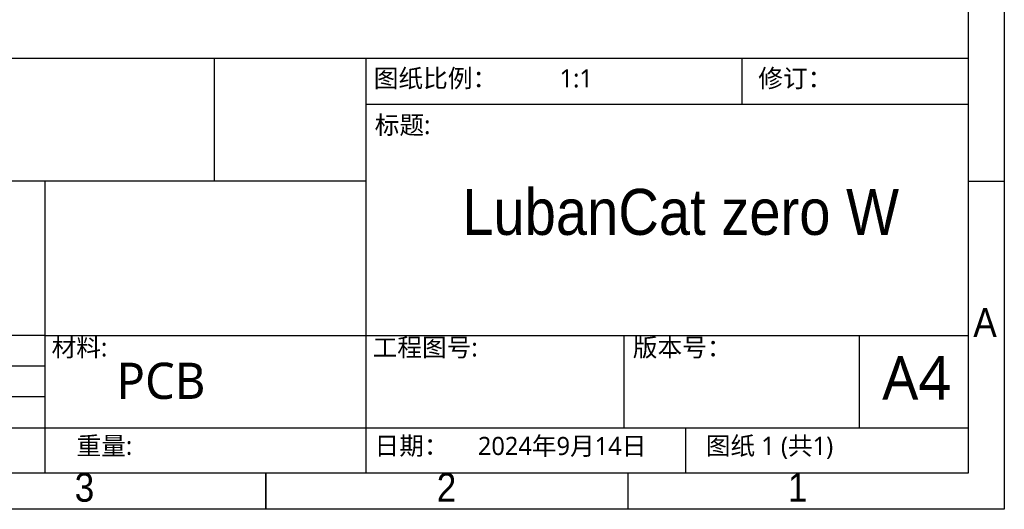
# Model space of a CAD drawing. Header units: millimetres. Extents: x 3 to 207, y 3 to 294.
# Tile 2 of 18: x 71 to 207, y 3 to 71. Entities that reach past the tile are written whole.
import ezdxf

# ---------------------------------------------------------------- set-up
doc = ezdxf.new("R2010")
doc.units = ezdxf.units.MM
doc.linetypes.add('SLD-实线', pattern=[0])
doc.layers.add('注释', color=2, linetype='SLD-实线')
doc.layers.add('草图直线', color=1, linetype='SLD-实线')
doc.styles.add('SLDTEXTSTYLE0', font='MSYH.TTC')
doc.styles.add('SLDTEXTSTYLE1', font='MSYH.TTC', dxfattribs={"bigfont": 'bigfont'})
doc.styles.add('SLDTEXTSTYLE2', font='GOTHIC.TTF', dxfattribs={"width": 0.913})

msp = doc.modelspace()

# ---------------------------------------------------------------- linework, layer by layer
at = {"layer": '草图直线'}
for p, q in [((207, 294), (207, 3)), ((202, 289), (202, 8)), ((20, 65.25), (202, 65.25)), ((97.889, 65.25), (97.889, 48.2872)), ((118.8, 65.25), (118.8, 8)), ((170.8, 58.875), (170.8, 65.25)), ((202, 58.875), (118.8, 58.875)), ((118.8, 48.2872), (19.9679, 48.2872)), ((74.5447, 8), (74.5447, 48.2872)), ((201.9681, 48.2872), (206.9681, 48.2804)), ((74.6, 27.0035), (19.8768, 27.0035)), ((74.6, 27.0035), (202, 27.0035)), ((154.4739, 27.0035), (154.4739, 14.25)), ((187, 14.25), (187, 27)), ((74.6, 22.7499), (20, 22.7499)), ((74.6, 18.5), (20, 18.5)), ((20, 14.25), (202, 14.25)), ((163, 8), (163, 14.25)), ((202, 8), (8, 8)), ((105, 8), (105, 3)), ((105, 2.999), (105, 8)), ((155, 8), (155, 3)), ((207, 3), (3, 3))]:
    msp.add_line(p, q, dxfattribs=at)

# ---------------------------------------------------------------- texts
at = {"layer": '注释'}
for s, insert, char_height, attachment_point, style in [('图纸比例：', (119.9114, 63.7193), 2.5, 1, 'SLDTEXTSTYLE1'), ('修订：', (173.0186, 63.7193), 2.5, 1, 'SLDTEXTSTYLE1'), ('1:1', (145.5763, 63.7193), 2.5, 1, 'SLDTEXTSTYLE0'), ('标题:', (120.0405, 57.2785), 2.5, 1, 'SLDTEXTSTYLE1'), ('LubanCat zero W ', (162.2996, 47.2151), 6.35, 2, 'SLDTEXTSTYLE2'), ('A', (204.3397, 30.7636), 3.9687, 2, 'SLDTEXTSTYLE2'), ('材料:', (75.4175, 26.5862), 2.5, 1, 'SLDTEXTSTYLE1'), ('工程图号:', (119.7566, 26.5862), 2.5, 1, 'SLDTEXTSTYLE1'), ('版本号：', (155.6945, 26.5862), 2.5, 1, 'SLDTEXTSTYLE1'), ('PCB', (84.3791, 23.2326), 5, 1, 'SLDTEXTSTYLE0'), ('A4', (190.1436, 24.1146), 6, 1, 'SLDTEXTSTYLE0'), ('重量: ', (78.8638, 13.0125), 2.5, 1, 'SLDTEXTSTYLE1'), ('日期：', (120.0241, 13.0125), 2.5, 1, 'SLDTEXTSTYLE1'), ('2024年9月14日', (134.2991, 12.9882), 2.5, 1, 'SLDTEXTSTYLE1'), ('图纸 1 (共1)', (165.7682, 13.0125), 2.5, 1, 'SLDTEXTSTYLE1'), ('3', (79.96, 8.0136), 3.9687, 2, 'SLDTEXTSTYLE2'), ('2', (129.96, 8.0136), 3.9687, 2, 'SLDTEXTSTYLE2'), ('1', (178.46, 8.0136), 3.9687, 2, 'SLDTEXTSTYLE2')]:
    msp.add_mtext(s, dxfattribs=dict(at, insert=insert, char_height=char_height, attachment_point=attachment_point, style=style))

doc.saveas('drawing.dxf')
